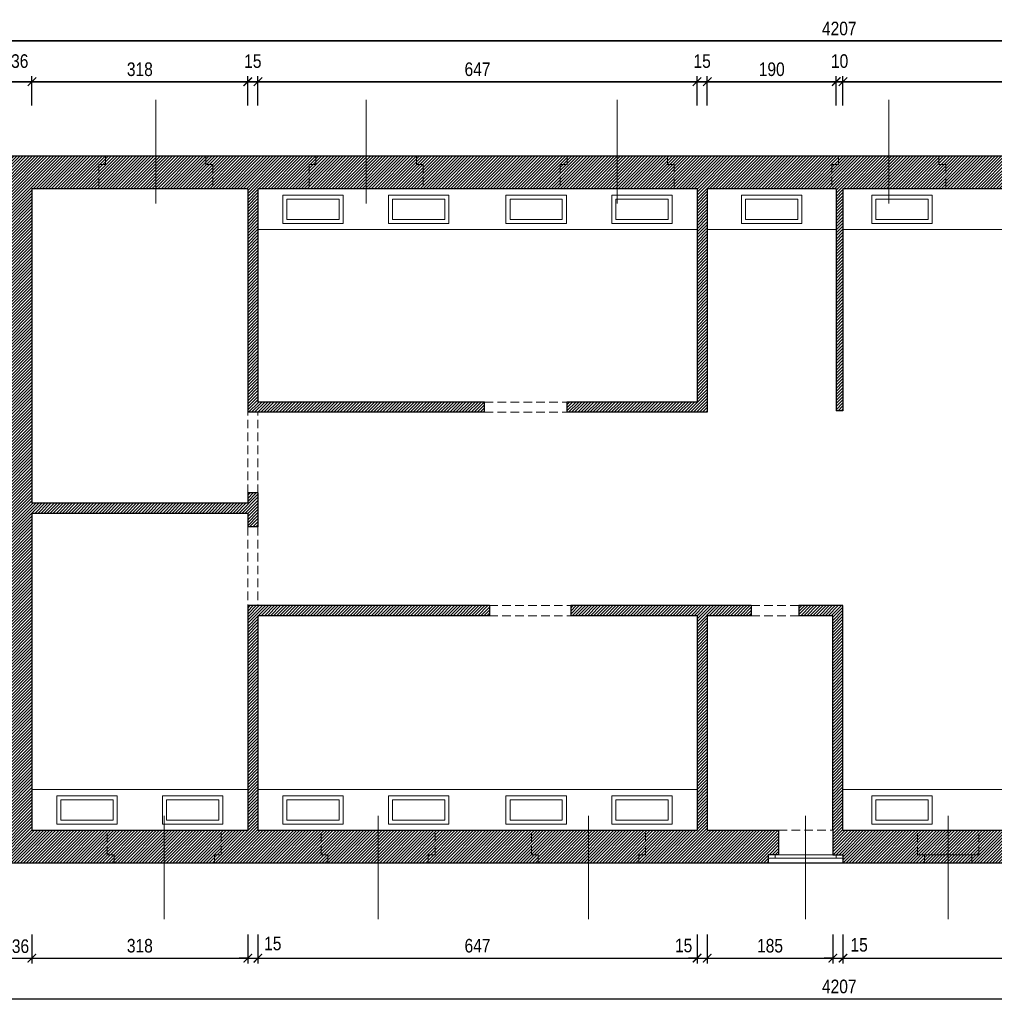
# Model space of a CAD drawing. Header units: millimetres. Extents: x -15547 to 792, y -5206 to 3515.
# Tile 12 of 16: x -4866 to -3430, y 1029 to 2480. Entities that reach past the tile are written whole.
import ezdxf

# ---------------------------------------------------------------- set-up
doc = ezdxf.new("R2010")
doc.units = ezdxf.units.MM
doc.linetypes.add('DASHED', pattern=[19.05, 12.7, -6.35])
doc.layers.get('Defpoints').update_dxf_attribs({"color": 11})
for name, color, linetype, lineweight in [('A_cienkie', 251, 'Continuous', 9), ('A_przerywane', 251, 'DASHED', 9), ('A_stolarka', 20, 'Continuous', 9), ('A_wymiary', 8, 'Continuous', 9), ('A_ściany mur', 2, 'Continuous', 30), ('A_ściany mur hatch', 67, 'Continuous', 5)]:
    doc.layers.add(name, color=color, linetype=linetype, lineweight=lineweight)
doc.styles.add('T2_100_cm', font='ARIALN.TTF', dxfattribs={"height": 20})
doc.dimstyles.new('1_100_cm', dxfattribs={"dimtxt": 20, "dimasz": 12.5, "dimexe": 8, "dimexo": 5, "dimgap": 8, "dimtad": 1, "dimdec": 1, "dimzin": 12, "dimdsep": 46, "dimtxsty": 'T2_100_cm', "dimblk1": 'ARCHTICK', "dimblk2": 'ARCHTICK', "dimsah": 1, "dimcen": 15, "dimdle": 8, "dimclrd": 256, "dimclre": 256, "dimclrt": 4, "dimadec": 0, "dimazin": 0, "dimtfac": 0.75, "dimtdec": 1, "dimtmove": 2, "dimatfit": 3, "dimldrblk": 'DOTSMALL', "dimfxl": 35, "dimfxlon": 1, "dimtvp": 0.75, "dimtolj": 1, "dimtzin": 12, "dimarcsym": 0})

# ---------------------------------------------------------------- blocks, each defined once
blk = doc.blocks.new('_ArchTick')
at = {"color": 0, "linetype": 'ByBlock', "const_width": 0.15}
blk.add_lwpolyline([(-0.5, -0.5), (0.5, 0.5)], dxfattribs=at)
blk = doc.blocks.new('*D12')
at = {"layer": 'A_wymiary', "lineweight": -2, "transparency": 16777216}
for p, q in [((-4883.8, 2353.2), (-4883.8, 2396.2)), ((-4847.8, 2353.2), (-4847.8, 2396.2)), ((-4891.8, 2388.2), (-4839.8, 2388.2))]:
    blk.add_line(p, q, dxfattribs=at)
at = {"layer": 'Defpoints', "color": 0, "transparency": 16777216}
for p in [(-4847.8, 2388.2), (-4883.8, 2230.2), (-4847.8, 2230.2)]:
    blk.add_point(p, dxfattribs=at)
at = {"layer": 'A_wymiary', "lineweight": -2, "transparency": 16777216, "xscale": 12.5, "yscale": 12.5, "zscale": 12.5, "rotation": 180}
blk.add_blockref('_ArchTick', (-4883.8, 2388.2), dxfattribs=at)
at = {"layer": 'A_wymiary', "lineweight": -2, "transparency": 16777216, "xscale": 12.5, "yscale": 12.5, "zscale": 12.5}
blk.add_blockref('_ArchTick', (-4847.8, 2388.2), dxfattribs=at)
at = {"layer": 'A_wymiary', "color": 4, "transparency": 16777216, "insert": (-4865.8, 2418.4), "char_height": 20, "attachment_point": 5, "style": 'T2_100_cm'}
blk.add_mtext('\\A1;36', dxfattribs=at)
blk = doc.blocks.new('_DotSmall')
at = {"color": 0, "linetype": 'ByBlock', "const_width": 0.5}
blk.add_lwpolyline([(-0.0625, 0, 1), (0.0625, 0, 1)], format="xyb", close=True, dxfattribs=at)
blk = doc.blocks.new('*D13')
at = {"layer": 'A_wymiary', "lineweight": -2, "transparency": 16777216}
for p, q in [((-4847.8, 2353.2), (-4847.8, 2396.2)), ((-4529.8, 2353.2), (-4529.8, 2396.2)), ((-4855.8, 2388.2), (-4521.8, 2388.2))]:
    blk.add_line(p, q, dxfattribs=at)
at = {"layer": 'Defpoints', "color": 0, "transparency": 16777216}
for p in [(-4529.8, 2388.2), (-4847.8, 2230.2), (-4529.8, 2230.2)]:
    blk.add_point(p, dxfattribs=at)
at = {"layer": 'A_wymiary', "lineweight": -2, "transparency": 16777216, "xscale": 12.5, "yscale": 12.5, "zscale": 12.5, "rotation": 180}
blk.add_blockref('_ArchTick', (-4847.8, 2388.2), dxfattribs=at)
at = {"layer": 'A_wymiary', "lineweight": -2, "transparency": 16777216, "xscale": 12.5, "yscale": 12.5, "zscale": 12.5}
blk.add_blockref('_ArchTick', (-4529.8, 2388.2), dxfattribs=at)
at = {"layer": 'A_wymiary', "color": 4, "transparency": 16777216, "insert": (-4688.8, 2406.4), "char_height": 20, "attachment_point": 5, "style": 'T2_100_cm'}
blk.add_mtext('\\A1;318', dxfattribs=at)
blk = doc.blocks.new('*D14')
at = {"layer": 'A_wymiary', "lineweight": -2, "transparency": 16777216}
for p, q in [((-4529.8, 2353.2), (-4529.8, 2396.2)), ((-4514.8, 2353.2), (-4514.8, 2396.2)), ((-4529.8, 2388.2), (-4542.3, 2388.2)), ((-4529.8, 2388.2), (-4514.8, 2388.2)), ((-4514.8, 2388.2), (-4502.3, 2388.2))]:
    blk.add_line(p, q, dxfattribs=at)
at = {"layer": 'Defpoints', "color": 0, "transparency": 16777216}
for p in [(-4514.8, 2388.2), (-4529.8, 2230.2), (-4514.8, 2230.2)]:
    blk.add_point(p, dxfattribs=at)
at = {"layer": 'A_wymiary', "lineweight": -2, "transparency": 16777216, "xscale": 12.5, "yscale": 12.5, "zscale": 12.5}
blk.add_blockref('_ArchTick', (-4529.8, 2388.2), dxfattribs=at)
at = {"layer": 'A_wymiary', "lineweight": -2, "transparency": 16777216, "xscale": 12.5, "yscale": 12.5, "zscale": 12.5, "rotation": 180}
blk.add_blockref('_ArchTick', (-4514.8, 2388.2), dxfattribs=at)
at = {"layer": 'A_wymiary', "color": 4, "transparency": 16777216, "insert": (-4522.3, 2418.4), "char_height": 20, "attachment_point": 5, "style": 'T2_100_cm'}
blk.add_mtext('\\A1;15', dxfattribs=at)
blk = doc.blocks.new('*D15')
at = {"layer": 'A_wymiary', "lineweight": -2, "transparency": 16777216}
for p, q in [((-4514.8, 2353.2), (-4514.8, 2396.2)), ((-3867.8, 2353.2), (-3867.8, 2396.2)), ((-4522.8, 2388.2), (-3859.8, 2388.2))]:
    blk.add_line(p, q, dxfattribs=at)
at = {"layer": 'Defpoints', "color": 0, "transparency": 16777216}
for p in [(-3867.8, 2388.2), (-4514.8, 2230.2), (-3867.8, 2230.2)]:
    blk.add_point(p, dxfattribs=at)
at = {"layer": 'A_wymiary', "lineweight": -2, "transparency": 16777216, "xscale": 12.5, "yscale": 12.5, "zscale": 12.5, "rotation": 180}
blk.add_blockref('_ArchTick', (-4514.8, 2388.2), dxfattribs=at)
at = {"layer": 'A_wymiary', "lineweight": -2, "transparency": 16777216, "xscale": 12.5, "yscale": 12.5, "zscale": 12.5}
blk.add_blockref('_ArchTick', (-3867.8, 2388.2), dxfattribs=at)
at = {"layer": 'A_wymiary', "color": 4, "transparency": 16777216, "insert": (-4191.3, 2406.4), "char_height": 20, "attachment_point": 5, "style": 'T2_100_cm'}
blk.add_mtext('\\A1;647', dxfattribs=at)
blk = doc.blocks.new('*D16')
at = {"layer": 'A_wymiary', "lineweight": -2, "transparency": 16777216}
for p, q in [((-3867.8, 2353.2), (-3867.8, 2396.2)), ((-3852.8, 2353.2), (-3852.8, 2396.2)), ((-3867.8, 2388.2), (-3880.3, 2388.2)), ((-3867.8, 2388.2), (-3852.8, 2388.2)), ((-3852.8, 2388.2), (-3840.3, 2388.2))]:
    blk.add_line(p, q, dxfattribs=at)
at = {"layer": 'Defpoints', "color": 0, "transparency": 16777216}
for p in [(-3852.8, 2388.2), (-3867.8, 2230.2), (-3852.8, 2230.2)]:
    blk.add_point(p, dxfattribs=at)
at = {"layer": 'A_wymiary', "lineweight": -2, "transparency": 16777216, "xscale": 12.5, "yscale": 12.5, "zscale": 12.5}
blk.add_blockref('_ArchTick', (-3867.8, 2388.2), dxfattribs=at)
at = {"layer": 'A_wymiary', "lineweight": -2, "transparency": 16777216, "xscale": 12.5, "yscale": 12.5, "zscale": 12.5, "rotation": 180}
blk.add_blockref('_ArchTick', (-3852.8, 2388.2), dxfattribs=at)
at = {"layer": 'A_wymiary', "color": 4, "transparency": 16777216, "insert": (-3860.3, 2418.4), "char_height": 20, "attachment_point": 5, "style": 'T2_100_cm'}
blk.add_mtext('\\A1;15', dxfattribs=at)
blk = doc.blocks.new('*D17')
at = {"layer": 'A_wymiary', "lineweight": -2, "transparency": 16777216}
for p, q in [((-3867.8, 2353.2), (-3867.8, 2396.2)), ((-3852.8, 2353.2), (-3852.8, 2396.2)), ((-3867.8, 2388.2), (-3880.3, 2388.2)), ((-3852.8, 2388.2), (-3867.8, 2388.2)), ((-3852.8, 2388.2), (-3840.3, 2388.2))]:
    blk.add_line(p, q, dxfattribs=at)
at = {"layer": 'Defpoints', "color": 0, "transparency": 16777216}
for p in [(-3867.8, 2388.2), (-3867.8, 2230.2), (-3852.8, 2230.2)]:
    blk.add_point(p, dxfattribs=at)
at = {"layer": 'A_wymiary', "lineweight": -2, "transparency": 16777216, "xscale": 12.5, "yscale": 12.5, "zscale": 12.5}
blk.add_blockref('_ArchTick', (-3867.8, 2388.2), dxfattribs=at)
at = {"layer": 'A_wymiary', "lineweight": -2, "transparency": 16777216, "xscale": 12.5, "yscale": 12.5, "zscale": 12.5, "rotation": 180}
blk.add_blockref('_ArchTick', (-3852.8, 2388.2), dxfattribs=at)
at = {"layer": 'A_wymiary', "color": 4, "transparency": 16777216, "insert": (-3860.3, 2418.4), "char_height": 20, "attachment_point": 5, "style": 'T2_100_cm'}
blk.add_mtext('\\A1;15', dxfattribs=at)
blk = doc.blocks.new('*D18')
at = {"layer": 'A_wymiary', "lineweight": -2, "transparency": 16777216}
for p, q in [((-3867.8, 2353.2), (-3867.8, 2396.2)), ((-3852.8, 2353.2), (-3852.8, 2396.2)), ((-3867.8, 2388.2), (-3880.3, 2388.2)), ((-3867.8, 2388.2), (-3852.8, 2388.2)), ((-3852.8, 2388.2), (-3840.3, 2388.2))]:
    blk.add_line(p, q, dxfattribs=at)
at = {"layer": 'Defpoints', "color": 0, "transparency": 16777216}
for p in [(-3852.8, 2388.2), (-3867.8, 2230.2), (-3852.8, 2230.2)]:
    blk.add_point(p, dxfattribs=at)
at = {"layer": 'A_wymiary', "lineweight": -2, "transparency": 16777216, "xscale": 12.5, "yscale": 12.5, "zscale": 12.5}
blk.add_blockref('_ArchTick', (-3867.8, 2388.2), dxfattribs=at)
at = {"layer": 'A_wymiary', "lineweight": -2, "transparency": 16777216, "xscale": 12.5, "yscale": 12.5, "zscale": 12.5, "rotation": 180}
blk.add_blockref('_ArchTick', (-3852.8, 2388.2), dxfattribs=at)
at = {"layer": 'A_wymiary', "color": 4, "transparency": 16777216, "insert": (-3860.3, 2418.4), "char_height": 20, "attachment_point": 5, "style": 'T2_100_cm'}
blk.add_mtext('\\A1;15', dxfattribs=at)
blk = doc.blocks.new('*D19')
at = {"layer": 'A_wymiary', "lineweight": -2, "transparency": 16777216}
for p, q in [((-3852.8, 2353.2), (-3852.8, 2396.2)), ((-3662.8, 2353.2), (-3662.8, 2396.2)), ((-3860.8, 2388.2), (-3654.8, 2388.2))]:
    blk.add_line(p, q, dxfattribs=at)
at = {"layer": 'Defpoints', "color": 0, "transparency": 16777216}
for p in [(-3662.8, 2388.2), (-3852.8, 2230.2), (-3662.8, 2230.2)]:
    blk.add_point(p, dxfattribs=at)
at = {"layer": 'A_wymiary', "lineweight": -2, "transparency": 16777216, "xscale": 12.5, "yscale": 12.5, "zscale": 12.5, "rotation": 180}
blk.add_blockref('_ArchTick', (-3852.8, 2388.2), dxfattribs=at)
at = {"layer": 'A_wymiary', "lineweight": -2, "transparency": 16777216, "xscale": 12.5, "yscale": 12.5, "zscale": 12.5}
blk.add_blockref('_ArchTick', (-3662.8, 2388.2), dxfattribs=at)
at = {"layer": 'A_wymiary', "color": 4, "transparency": 16777216, "insert": (-3757.8, 2406.4), "char_height": 20, "attachment_point": 5, "style": 'T2_100_cm'}
blk.add_mtext('\\A1;190', dxfattribs=at)
blk = doc.blocks.new('*D20')
at = {"layer": 'A_wymiary', "lineweight": -2, "transparency": 16777216}
for p, q in [((-3662.8, 2353.2), (-3662.8, 2396.2)), ((-3652.8, 2353.2), (-3652.8, 2396.2)), ((-3662.8, 2388.2), (-3675.3, 2388.2)), ((-3662.8, 2388.2), (-3652.8, 2388.2)), ((-3652.8, 2388.2), (-3640.3, 2388.2))]:
    blk.add_line(p, q, dxfattribs=at)
at = {"layer": 'Defpoints', "color": 0, "transparency": 16777216}
for p in [(-3652.8, 2388.2), (-3662.8, 2230.2), (-3652.8, 2230.2)]:
    blk.add_point(p, dxfattribs=at)
at = {"layer": 'A_wymiary', "lineweight": -2, "transparency": 16777216, "xscale": 12.5, "yscale": 12.5, "zscale": 12.5}
blk.add_blockref('_ArchTick', (-3662.8, 2388.2), dxfattribs=at)
at = {"layer": 'A_wymiary', "lineweight": -2, "transparency": 16777216, "xscale": 12.5, "yscale": 12.5, "zscale": 12.5, "rotation": 180}
blk.add_blockref('_ArchTick', (-3652.8, 2388.2), dxfattribs=at)
at = {"layer": 'A_wymiary', "color": 4, "transparency": 16777216, "insert": (-3657.8, 2418.4), "char_height": 20, "attachment_point": 5, "style": 'T2_100_cm'}
blk.add_mtext('\\A1;10', dxfattribs=at)
blk = doc.blocks.new('*D21')
at = {"layer": 'A_wymiary', "lineweight": -2, "transparency": 16777216}
for p, q in [((-3652.8, 2353.2), (-3652.8, 2396.2)), ((-3087.8, 2353.2), (-3087.8, 2396.2)), ((-3660.8, 2388.2), (-3079.8, 2388.2))]:
    blk.add_line(p, q, dxfattribs=at)
at = {"layer": 'Defpoints', "color": 0, "transparency": 16777216}
for p in [(-3087.8, 2388.2), (-3652.8, 2230.2), (-3087.8, 2230.2)]:
    blk.add_point(p, dxfattribs=at)
at = {"layer": 'A_wymiary', "lineweight": -2, "transparency": 16777216, "xscale": 12.5, "yscale": 12.5, "zscale": 12.5, "rotation": 180}
blk.add_blockref('_ArchTick', (-3652.8, 2388.2), dxfattribs=at)
at = {"layer": 'A_wymiary', "lineweight": -2, "transparency": 16777216, "xscale": 12.5, "yscale": 12.5, "zscale": 12.5}
blk.add_blockref('_ArchTick', (-3087.8, 2388.2), dxfattribs=at)
at = {"layer": 'A_wymiary', "color": 4, "transparency": 16777216, "insert": (-3370.3, 2406.4), "char_height": 20, "attachment_point": 5, "style": 'T2_100_cm'}
blk.add_mtext('\\A1;565', dxfattribs=at)
blk = doc.blocks.new('*D39')
at = {"layer": 'A_wymiary', "lineweight": -2, "transparency": 16777216}
for p, q in [((-4883.8, 1131.9), (-4883.8, 1088.9)), ((-4847.8, 1131.9), (-4847.8, 1088.9)), ((-4891.8, 1096.9), (-4839.8, 1096.9))]:
    blk.add_line(p, q, dxfattribs=at)
at = {"layer": 'Defpoints', "color": 0, "transparency": 16777216}
for p in [(-4883.8, 1257.1), (-4847.8, 1257.1), (-4847.8, 1096.9)]:
    blk.add_point(p, dxfattribs=at)
at = {"layer": 'A_wymiary', "lineweight": -2, "transparency": 16777216, "xscale": 12.5, "yscale": 12.5, "zscale": 12.5, "rotation": 180}
blk.add_blockref('_ArchTick', (-4883.8, 1096.9), dxfattribs=at)
at = {"layer": 'A_wymiary', "lineweight": -2, "transparency": 16777216, "xscale": 12.5, "yscale": 12.5, "zscale": 12.5}
blk.add_blockref('_ArchTick', (-4847.8, 1096.9), dxfattribs=at)
at = {"layer": 'A_wymiary', "color": 4, "transparency": 16777216, "insert": (-4864.7, 1114.4), "char_height": 20, "attachment_point": 5, "style": 'T2_100_cm'}
blk.add_mtext('\\A1;36', dxfattribs=at)
blk = doc.blocks.new('*D40')
at = {"layer": 'A_wymiary', "lineweight": -2, "transparency": 16777216}
for p, q in [((-4847.8, 1131.9), (-4847.8, 1088.9)), ((-4529.8, 1131.9), (-4529.8, 1088.9)), ((-4855.8, 1096.9), (-4521.8, 1096.9))]:
    blk.add_line(p, q, dxfattribs=at)
at = {"layer": 'Defpoints', "color": 0, "transparency": 16777216}
for p in [(-4847.8, 1257.1), (-4529.8, 1257.1), (-4529.8, 1096.9)]:
    blk.add_point(p, dxfattribs=at)
at = {"layer": 'A_wymiary', "lineweight": -2, "transparency": 16777216, "xscale": 12.5, "yscale": 12.5, "zscale": 12.5, "rotation": 180}
blk.add_blockref('_ArchTick', (-4847.8, 1096.9), dxfattribs=at)
at = {"layer": 'A_wymiary', "lineweight": -2, "transparency": 16777216, "xscale": 12.5, "yscale": 12.5, "zscale": 12.5}
blk.add_blockref('_ArchTick', (-4529.8, 1096.9), dxfattribs=at)
at = {"layer": 'A_wymiary', "color": 4, "transparency": 16777216, "insert": (-4688.8, 1115.1), "char_height": 20, "attachment_point": 5, "style": 'T2_100_cm'}
blk.add_mtext('\\A1;318', dxfattribs=at)
blk = doc.blocks.new('*D41')
at = {"layer": 'A_wymiary', "lineweight": -2, "transparency": 16777216}
for p, q in [((-4529.8, 1131.9), (-4529.8, 1088.9)), ((-4514.8, 1131.9), (-4514.8, 1088.9)), ((-4529.8, 1096.9), (-4542.3, 1096.9)), ((-4529.8, 1096.9), (-4514.8, 1096.9)), ((-4514.8, 1096.9), (-4502.3, 1096.9))]:
    blk.add_line(p, q, dxfattribs=at)
at = {"layer": 'Defpoints', "color": 0, "transparency": 16777216}
for p in [(-4529.8, 1257.1), (-4514.8, 1257.1), (-4514.8, 1096.9)]:
    blk.add_point(p, dxfattribs=at)
at = {"layer": 'A_wymiary', "lineweight": -2, "transparency": 16777216, "xscale": 12.5, "yscale": 12.5, "zscale": 12.5}
blk.add_blockref('_ArchTick', (-4529.8, 1096.9), dxfattribs=at)
at = {"layer": 'A_wymiary', "lineweight": -2, "transparency": 16777216, "xscale": 12.5, "yscale": 12.5, "zscale": 12.5, "rotation": 180}
blk.add_blockref('_ArchTick', (-4514.8, 1096.9), dxfattribs=at)
at = {"layer": 'A_wymiary', "color": 4, "transparency": 16777216, "insert": (-4492.9, 1118.4), "char_height": 20, "attachment_point": 5, "style": 'T2_100_cm'}
blk.add_mtext('\\A1;15', dxfattribs=at)
blk = doc.blocks.new('*D42')
at = {"layer": 'A_wymiary', "lineweight": -2, "transparency": 16777216}
for p, q in [((-4514.8, 1131.9), (-4514.8, 1088.9)), ((-3867.8, 1131.9), (-3867.8, 1088.9)), ((-4522.8, 1096.9), (-3859.8, 1096.9))]:
    blk.add_line(p, q, dxfattribs=at)
at = {"layer": 'Defpoints', "color": 0, "transparency": 16777216}
for p in [(-4514.8, 1257.1), (-3867.8, 1257.1), (-3867.8, 1096.9)]:
    blk.add_point(p, dxfattribs=at)
at = {"layer": 'A_wymiary', "lineweight": -2, "transparency": 16777216, "xscale": 12.5, "yscale": 12.5, "zscale": 12.5, "rotation": 180}
blk.add_blockref('_ArchTick', (-4514.8, 1096.9), dxfattribs=at)
at = {"layer": 'A_wymiary', "lineweight": -2, "transparency": 16777216, "xscale": 12.5, "yscale": 12.5, "zscale": 12.5}
blk.add_blockref('_ArchTick', (-3867.8, 1096.9), dxfattribs=at)
at = {"layer": 'A_wymiary', "color": 4, "transparency": 16777216, "insert": (-4191.3, 1115.1), "char_height": 20, "attachment_point": 5, "style": 'T2_100_cm'}
blk.add_mtext('\\A1;647', dxfattribs=at)
blk = doc.blocks.new('*D43')
at = {"layer": 'A_wymiary', "lineweight": -2, "transparency": 16777216}
for p, q in [((-3867.8, 1131.9), (-3867.8, 1088.9)), ((-3852.8, 1131.9), (-3852.8, 1088.9)), ((-3867.8, 1096.9), (-3880.3, 1096.9)), ((-3867.8, 1096.9), (-3852.8, 1096.9)), ((-3852.8, 1096.9), (-3840.3, 1096.9))]:
    blk.add_line(p, q, dxfattribs=at)
at = {"layer": 'Defpoints', "color": 0, "transparency": 16777216}
for p in [(-3867.8, 1257.1), (-3852.8, 1257.1), (-3852.8, 1096.9)]:
    blk.add_point(p, dxfattribs=at)
at = {"layer": 'A_wymiary', "lineweight": -2, "transparency": 16777216, "xscale": 12.5, "yscale": 12.5, "zscale": 12.5}
blk.add_blockref('_ArchTick', (-3867.8, 1096.9), dxfattribs=at)
at = {"layer": 'A_wymiary', "lineweight": -2, "transparency": 16777216, "xscale": 12.5, "yscale": 12.5, "zscale": 12.5, "rotation": 180}
blk.add_blockref('_ArchTick', (-3852.8, 1096.9), dxfattribs=at)
at = {"layer": 'A_wymiary', "color": 4, "transparency": 16777216, "insert": (-3887.6, 1115.4), "char_height": 20, "attachment_point": 5, "style": 'T2_100_cm'}
blk.add_mtext('\\A1;15', dxfattribs=at)
blk = doc.blocks.new('*D44')
at = {"layer": 'A_wymiary', "lineweight": -2, "transparency": 16777216}
for p, q in [((-3852.8, 1131.9), (-3852.8, 1088.9)), ((-3667.8, 1131.9), (-3667.8, 1088.9)), ((-3860.8, 1096.9), (-3659.8, 1096.9))]:
    blk.add_line(p, q, dxfattribs=at)
at = {"layer": 'Defpoints', "color": 0, "transparency": 16777216}
for p in [(-3852.8, 1257.1), (-3667.8, 1257.1), (-3667.8, 1096.9)]:
    blk.add_point(p, dxfattribs=at)
at = {"layer": 'A_wymiary', "lineweight": -2, "transparency": 16777216, "xscale": 12.5, "yscale": 12.5, "zscale": 12.5, "rotation": 180}
blk.add_blockref('_ArchTick', (-3852.8, 1096.9), dxfattribs=at)
at = {"layer": 'A_wymiary', "lineweight": -2, "transparency": 16777216, "xscale": 12.5, "yscale": 12.5, "zscale": 12.5}
blk.add_blockref('_ArchTick', (-3667.8, 1096.9), dxfattribs=at)
at = {"layer": 'A_wymiary', "color": 4, "transparency": 16777216, "insert": (-3760.3, 1115.1), "char_height": 20, "attachment_point": 5, "style": 'T2_100_cm'}
blk.add_mtext('\\A1;185', dxfattribs=at)
blk = doc.blocks.new('*D45')
at = {"layer": 'A_wymiary', "lineweight": -2, "transparency": 16777216}
for p, q in [((-3667.8, 1131.9), (-3667.8, 1088.9)), ((-3652.8, 1131.9), (-3652.8, 1088.9)), ((-3667.8, 1096.9), (-3680.3, 1096.9)), ((-3667.8, 1096.9), (-3652.8, 1096.9)), ((-3652.8, 1096.9), (-3640.3, 1096.9))]:
    blk.add_line(p, q, dxfattribs=at)
at = {"layer": 'Defpoints', "color": 0, "transparency": 16777216}
for p in [(-3667.8, 1257.1), (-3652.8, 1257.1), (-3652.8, 1096.9)]:
    blk.add_point(p, dxfattribs=at)
at = {"layer": 'A_wymiary', "lineweight": -2, "transparency": 16777216, "xscale": 12.5, "yscale": 12.5, "zscale": 12.5}
blk.add_blockref('_ArchTick', (-3667.8, 1096.9), dxfattribs=at)
at = {"layer": 'A_wymiary', "lineweight": -2, "transparency": 16777216, "xscale": 12.5, "yscale": 12.5, "zscale": 12.5, "rotation": 180}
blk.add_blockref('_ArchTick', (-3652.8, 1096.9), dxfattribs=at)
at = {"layer": 'A_wymiary', "color": 4, "transparency": 16777216, "insert": (-3629, 1116.4), "char_height": 20, "attachment_point": 5, "style": 'T2_100_cm'}
blk.add_mtext('\\A1;15', dxfattribs=at)
blk = doc.blocks.new('*D46')
at = {"layer": 'A_wymiary', "lineweight": -2, "transparency": 16777216}
for p, q in [((-3652.8, 1131.9), (-3652.8, 1088.9)), ((-3087.8, 1131.9), (-3087.8, 1088.9)), ((-3660.8, 1096.9), (-3079.8, 1096.9))]:
    blk.add_line(p, q, dxfattribs=at)
at = {"layer": 'Defpoints', "color": 0, "transparency": 16777216}
for p in [(-3652.8, 1257.1), (-3087.8, 1257.1), (-3087.8, 1096.9)]:
    blk.add_point(p, dxfattribs=at)
at = {"layer": 'A_wymiary', "lineweight": -2, "transparency": 16777216, "xscale": 12.5, "yscale": 12.5, "zscale": 12.5, "rotation": 180}
blk.add_blockref('_ArchTick', (-3652.8, 1096.9), dxfattribs=at)
at = {"layer": 'A_wymiary', "lineweight": -2, "transparency": 16777216, "xscale": 12.5, "yscale": 12.5, "zscale": 12.5}
blk.add_blockref('_ArchTick', (-3087.8, 1096.9), dxfattribs=at)
at = {"layer": 'A_wymiary', "color": 4, "transparency": 16777216, "insert": (-3370.3, 1115.1), "char_height": 20, "attachment_point": 5, "style": 'T2_100_cm'}
blk.add_mtext('\\A1;565', dxfattribs=at)
blk = doc.blocks.new('*D58')
at = {"layer": 'A_wymiary', "lineweight": -2, "transparency": 16777216}
for p, q in [((-5761.8, 2413.2), (-5761.8, 2456.2)), ((-1554.8, 2413.2), (-1554.8, 2456.2)), ((-5769.8, 2448.2), (-1546.8, 2448.2))]:
    blk.add_line(p, q, dxfattribs=at)
at = {"layer": 'Defpoints', "color": 0, "transparency": 16777216}
for p in [(-1554.8, 2448.2), (-5761.8, 2255.6), (-1554.8, 2255.6)]:
    blk.add_point(p, dxfattribs=at)
at = {"layer": 'A_wymiary', "lineweight": -2, "transparency": 16777216, "xscale": 12.5, "yscale": 12.5, "zscale": 12.5, "rotation": 180}
blk.add_blockref('_ArchTick', (-5761.8, 2448.2), dxfattribs=at)
at = {"layer": 'A_wymiary', "lineweight": -2, "transparency": 16777216, "xscale": 12.5, "yscale": 12.5, "zscale": 12.5}
blk.add_blockref('_ArchTick', (-1554.8, 2448.2), dxfattribs=at)
at = {"layer": 'A_wymiary', "color": 4, "transparency": 16777216, "insert": (-3658.3, 2466.4), "char_height": 20, "attachment_point": 5, "style": 'T2_100_cm'}
blk.add_mtext('\\A1;4207', dxfattribs=at)
blk = doc.blocks.new('*D66')
at = {"layer": 'A_wymiary', "lineweight": -2, "transparency": 16777216}
for p, q in [((-5761.8, 1071.9), (-5761.8, 1028.9)), ((-1554.8, 1071.9), (-1554.8, 1028.9)), ((-5769.8, 1036.9), (-1546.8, 1036.9))]:
    blk.add_line(p, q, dxfattribs=at)
at = {"layer": 'Defpoints', "color": 0, "transparency": 16777216}
for p in [(-5761.8, 1237.2), (-1554.8, 1237.2), (-1554.8, 1036.9)]:
    blk.add_point(p, dxfattribs=at)
at = {"layer": 'A_wymiary', "lineweight": -2, "transparency": 16777216, "xscale": 12.5, "yscale": 12.5, "zscale": 12.5, "rotation": 180}
blk.add_blockref('_ArchTick', (-5761.8, 1036.9), dxfattribs=at)
at = {"layer": 'A_wymiary', "lineweight": -2, "transparency": 16777216, "xscale": 12.5, "yscale": 12.5, "zscale": 12.5}
blk.add_blockref('_ArchTick', (-1554.8, 1036.9), dxfattribs=at)
at = {"layer": 'A_wymiary', "color": 4, "transparency": 16777216, "insert": (-3658.3, 1055.1), "char_height": 20, "attachment_point": 5, "style": 'T2_100_cm'}
blk.add_mtext('\\A1;4207', dxfattribs=at)

msp = doc.modelspace()

# ---------------------------------------------------------------- hatches: boundary and pattern name
at = {"layer": 'A_ściany mur hatch'}
h = msp.add_hatch(dxfattribs=at)
h.set_pattern_fill('ANSI31', color=256, style=0)
h.paths.add_polyline_path([(-3747.85, 1285.23), (-3852.85, 1285.23), (-3852.85, 1601.23), (-3787.85, 1601.23), (-3787.85, 1616.23), (-4053.85, 1616.23), (-4053.85, 1601.23), (-3867.85, 1601.23), (-3867.85, 1285.23), (-4514.85, 1285.23), (-4514.85, 1601.23), (-4173.85, 1601.23), (-4173.85, 1616.23), (-4514.85, 1616.23), (-4529.85, 1616.23), (-4529.85, 1285.23), (-4847.85, 1285.23), (-4847.85, 1752.23), (-4529.85, 1752.23), (-4529.85, 1732.23), (-4514.85, 1732.23), (-4514.85, 1782.23), (-4529.85, 1782.23), (-4529.85, 1767.23), (-4847.85, 1767.23), (-4847.85, 2230.23), (-4529.85, 2230.23), (-4529.85, 1901.23), (-4180.85, 1901.23), (-4180.85, 1916.23), (-4514.85, 1916.23), (-4514.85, 2230.23), (-3867.85, 2230.23), (-3867.85, 1916.23), (-4059.85, 1916.23), (-4059.85, 1901.23), (-3852.85, 1901.23), (-3852.85, 2230.23), (-3662.85, 2230.23), (-3662.85, 1903.23), (-3652.85, 1903.23), (-3652.85, 2230.23), (-3087.85, 2230.23), (-3087.85, 1903.23), (-2753.85, 1903.23), (-2753.85, 1850.23), (-2725.85, 1850.23), (-2725.85, 1952.23), (-2717.85, 1952.23), (-2717.85, 1991.23), (-2753.85, 1991.23), (-2753.85, 1918.23), (-3072.85, 1918.23), (-3072.85, 2230.23), (-2753.85, 2230.23), (-2753.85, 2071.23), (-2717.85, 2071.23), (-2717.85, 2120.23), (-2717.85, 2230.23), (-2457.85, 2230.23), (-2457.85, 2024.23), (-2457.85, 1952.23), (-2449.85, 1952.23), (-2449.85, 1850.23), (-2421.85, 1850.23), (-2421.85, 2226.23), (-2389.85, 2226.23), (-2389.85, 2266.23), (-2379.85, 2266.23), (-2379.85, 2278.23), (-5761.85, 2278.23), (-5761.85, 1847.73), (-5713.85, 1847.73), (-5713.85, 2230.23), (-5497.85, 2230.23), (-5497.85, 1847.73), (-5461.85, 1847.73), (-5461.85, 2230.23), (-5274.85, 2230.23), (-5274.85, 1901.23), (-5263.85, 1901.23), (-5263.85, 2230.23), (-4883.85, 2230.23), (-4883.85, 1285.23), (-5253.85, 1285.23), (-5253.85, 1618.23), (-5461.85, 1618.23), (-5461.85, 1667.73), (-5497.85, 1667.73), (-5497.85, 1479.23), (-5461.85, 1479.23), (-5461.85, 1606.23), (-5265.85, 1606.23), (-5265.85, 1387.23), (-5461.85, 1387.23), (-5461.85, 1399.23), (-5497.85, 1399.23), (-5497.85, 1360.23), (-5461.85, 1360.23), (-5461.85, 1375.23), (-5265.85, 1375.23), (-5265.85, 1285.23), (-5461.85, 1285.23), (-5461.85, 1300.23), (-5497.85, 1300.23), (-5497.85, 1285.23), (-5713.85, 1285.23), (-5713.85, 1667.73), (-5761.85, 1667.73), (-5761.85, 1237.23), (-3762.85, 1237.23), (-3762.85, 1249.23), (-3747.85, 1249.23)])
h.paths.add_polyline_path([(-2677.85, 1285.23), (-2717.85, 1285.23), (-2717.85, 1369.23), (-2753.85, 1369.23), (-2753.85, 1285.23), (-3072.85, 1285.23), (-3072.85, 1601.23), (-2989.85, 1601.23), (-2989.85, 1616.23), (-3087.85, 1616.23), (-3087.85, 1285.23), (-3652.85, 1285.23), (-3652.85, 1616.23), (-3717.85, 1616.23), (-3717.85, 1601.23), (-3667.85, 1601.23), (-3667.85, 1285.23), (-3667.85, 1249.23), (-3652.85, 1249.23), (-3652.85, 1237.23), (-2677.85, 1237.23)], flags=17)
h.paths.add_polyline_path([(-2725.85, 1670.23), (-2753.85, 1670.23), (-2753.85, 1616.23), (-2904.85, 1616.23), (-2904.85, 1601.23), (-2753.85, 1601.23), (-2753.85, 1429.23), (-2717.85, 1429.23), (-2717.85, 1513.23), (-2725.85, 1513.23)], flags=17)
h.paths.add_polyline_path([(-2421.35, 1285.23), (-2421.85, 1285.23), (-2421.85, 1594.23), (-2302.85, 1594.23), (-2302.85, 1285.23), (-2331.35, 1285.23), (-2331.35, 1237.23), (-2201.85, 1237.23), (-2201.85, 1249.23), (-2211.85, 1249.23), (-2211.85, 1285.23), (-2290.85, 1285.23), (-2290.85, 1594.23), (-2155.85, 1594.23), (-2155.85, 1636.23), (-2421.85, 1636.23), (-2421.85, 1670.23), (-2449.85, 1670.23), (-2449.85, 1513.23), (-2457.85, 1513.23), (-2457.85, 1285.23), (-2497.85, 1285.23), (-2497.85, 1237.23), (-2421.35, 1237.23)])
h.paths.add_polyline_path([(-1982.85, 1285.23), (-2078.85, 1285.23), (-2078.85, 1249.23), (-2088.85, 1249.23), (-2088.85, 1237.23), (-1972.85, 1237.23), (-1972.85, 1249.23), (-1982.85, 1249.23)])
h.paths.add_polyline_path([(-1726.35, 1285.23), (-1754.85, 1285.23), (-1754.85, 1399.73), (-1766.85, 1399.73), (-1766.85, 1285.23), (-1849.85, 1285.23), (-1849.85, 1249.23), (-1859.85, 1249.23), (-1859.85, 1237.23), (-1716.35, 1237.23), (-1716.35, 1249.23), (-1726.35, 1249.23)], flags=17)
h.paths.add_polyline_path([(-1554.85, 1706.23), (-1566.85, 1706.23), (-1566.85, 1696.23), (-1602.85, 1696.23), (-1602.85, 1636.23), (-2055.85, 1636.23), (-2055.85, 1594.23), (-1766.85, 1594.23), (-1766.85, 1479.73), (-1754.85, 1479.73), (-1754.85, 1594.23), (-1602.85, 1594.23), (-1602.85, 1285.23), (-1636.35, 1285.23), (-1636.35, 1249.23), (-1646.35, 1249.23), (-1646.35, 1237.23), (-1554.85, 1237.23)])
h.paths.add_polyline_path([(-1554.85, 1982.23), (-1566.85, 1982.23), (-1566.85, 1972.23), (-1602.85, 1972.23), (-1602.85, 1884.23), (-1566.85, 1884.23), (-1566.85, 1874.23), (-1554.85, 1874.23)])
h.paths.add_polyline_path([(-1554.85, 2278.23), (-1722.85, 2278.23), (-1722.85, 2266.23), (-1712.85, 2266.23), (-1712.85, 2226.23), (-1602.85, 2226.23), (-1602.85, 2160.23), (-1566.85, 2160.23), (-1566.85, 2150.23), (-1554.85, 2150.23)])
h.paths.add_polyline_path([(-1901.85, 2266.23), (-1891.85, 2266.23), (-1891.85, 2278.23), (-1966.85, 2278.23), (-1966.85, 2266.23), (-1956.85, 2266.23), (-1956.85, 2226.23), (-1901.85, 2226.23)])
h.paths.add_polyline_path([(-2145.85, 2266.23), (-2135.85, 2266.23), (-2135.85, 2278.23), (-2210.85, 2278.23), (-2210.85, 2266.23), (-2200.85, 2266.23), (-2200.85, 2226.23), (-2145.85, 2226.23)])

# ---------------------------------------------------------------- linework, layer by layer
at = {"layer": 'A_cienkie'}
for points in [[(-4478.35, 2179.23), (-4389.35, 2179.23), (-4389.35, 2221.23), (-4478.35, 2221.23)], [(-4233.35, 2179.23), (-4322.35, 2179.23), (-4322.35, 2221.23), (-4233.35, 2221.23)], [(-4149.35, 2179.23), (-4060.35, 2179.23), (-4060.35, 2221.23), (-4149.35, 2221.23)], [(-3904.35, 2179.23), (-3993.35, 2179.23), (-3993.35, 2221.23), (-3904.35, 2221.23)], [(-3713.35, 2179.23), (-3802.35, 2179.23), (-3802.35, 2221.23), (-3713.35, 2221.23)], [(-3610.35, 2179.23), (-3521.35, 2179.23), (-3521.35, 2221.23), (-3610.35, 2221.23)], [(-4472.35, 2185.23), (-4395.35, 2185.23), (-4395.35, 2215.23), (-4472.35, 2215.23)], [(-4239.35, 2185.23), (-4316.35, 2185.23), (-4316.35, 2215.23), (-4239.35, 2215.23)], [(-4143.35, 2185.23), (-4066.35, 2185.23), (-4066.35, 2215.23), (-4143.35, 2215.23)], [(-3910.35, 2185.23), (-3987.35, 2185.23), (-3987.35, 2215.23), (-3910.35, 2215.23)], [(-3719.35, 2185.23), (-3796.35, 2185.23), (-3796.35, 2215.23), (-3719.35, 2215.23)], [(-3604.35, 2185.23), (-3527.35, 2185.23), (-3527.35, 2215.23), (-3604.35, 2215.23)], [(-4811.35, 1336.23), (-4722.35, 1336.23), (-4722.35, 1294.23), (-4811.35, 1294.23)], [(-4566.35, 1336.23), (-4655.35, 1336.23), (-4655.35, 1294.23), (-4566.35, 1294.23)], [(-4478.35, 1336.23), (-4389.35, 1336.23), (-4389.35, 1294.23), (-4478.35, 1294.23)], [(-4233.35, 1336.23), (-4322.35, 1336.23), (-4322.35, 1294.23), (-4233.35, 1294.23)], [(-4149.35, 1336.23), (-4060.35, 1336.23), (-4060.35, 1294.23), (-4149.35, 1294.23)], [(-3904.35, 1336.23), (-3993.35, 1336.23), (-3993.35, 1294.23), (-3904.35, 1294.23)], [(-3610.35, 1336.23), (-3521.35, 1336.23), (-3521.35, 1294.23), (-3610.35, 1294.23)], [(-4805.35, 1330.23), (-4728.35, 1330.23), (-4728.35, 1300.23), (-4805.35, 1300.23)], [(-4572.35, 1330.23), (-4649.35, 1330.23), (-4649.35, 1300.23), (-4572.35, 1300.23)], [(-4472.35, 1330.23), (-4395.35, 1330.23), (-4395.35, 1300.23), (-4472.35, 1300.23)], [(-4239.35, 1330.23), (-4316.35, 1330.23), (-4316.35, 1300.23), (-4239.35, 1300.23)], [(-4143.35, 1330.23), (-4066.35, 1330.23), (-4066.35, 1300.23), (-4143.35, 1300.23)], [(-3910.35, 1330.23), (-3987.35, 1330.23), (-3987.35, 1300.23), (-3910.35, 1300.23)], [(-3604.35, 1330.23), (-3527.35, 1330.23), (-3527.35, 1300.23), (-3604.35, 1300.23)]]:
    msp.add_lwpolyline(points, close=True, dxfattribs=at)
for points in [[(-4514.85, 2170.23), (-3867.85, 2170.23)], [(-3852.85, 2170.23), (-3662.85, 2170.23)], [(-3652.85, 2170.23), (-3087.85, 2170.23)], [(-4847.85, 1345.23), (-4529.85, 1345.23)], [(-4514.85, 1345.23), (-3867.85, 1345.23)], [(-3652.85, 1345.23), (-3087.85, 1345.23)]]:
    msp.add_lwpolyline(points, dxfattribs=at)
at = {"layer": 'A_przerywane'}
for points in [[(-4739.35, 2278.23), (-4739.35, 2266.23), (-4749.35, 2266.23), (-4749.35, 2230.23)], [(-4591.35, 2278.23), (-4591.35, 2266.23), (-4581.35, 2266.23), (-4581.35, 2230.23)], [(-4429.35, 2278.23), (-4429.35, 2266.23), (-4439.35, 2266.23), (-4439.35, 2230.23)], [(-4281.35, 2278.23), (-4281.35, 2266.23), (-4271.35, 2266.23), (-4271.35, 2230.23)], [(-4059.35, 2278.23), (-4059.35, 2266.23), (-4069.35, 2266.23), (-4069.35, 2230.23)], [(-3911.35, 2278.23), (-3911.35, 2266.23), (-3901.35, 2266.23), (-3901.35, 2230.23)], [(-3659.35, 2278.23), (-3659.35, 2266.23), (-3669.35, 2266.23), (-3669.35, 2230.23)], [(-3511.35, 2278.23), (-3511.35, 2266.23), (-3501.35, 2266.23), (-3501.35, 2230.23)], [(-4180.85, 1916.23), (-4059.85, 1916.23)], [(-4529.85, 1782.23), (-4529.85, 1901.23)], [(-4514.85, 1782.23), (-4514.85, 1901.23)], [(-4180.85, 1901.23), (-4059.85, 1901.23)], [(-4529.85, 1732.23), (-4529.85, 1616.23)], [(-4514.85, 1732.23), (-4514.85, 1616.23)], [(-4173.85, 1616.23), (-4053.85, 1616.23)], [(-3787.85, 1616.23), (-3717.85, 1616.23)], [(-4173.85, 1601.23), (-4053.85, 1601.23)], [(-3787.85, 1601.23), (-3717.85, 1601.23)], [(-4726.85, 1237.23), (-4726.85, 1249.23), (-4736.85, 1249.23), (-4736.85, 1285.23)], [(-4578.85, 1237.23), (-4578.85, 1249.23), (-4568.85, 1249.23), (-4568.85, 1285.23)], [(-4411.85, 1237.23), (-4411.85, 1249.23), (-4421.85, 1249.23), (-4421.85, 1285.23)], [(-4263.85, 1237.23), (-4263.85, 1249.23), (-4253.85, 1249.23), (-4253.85, 1285.23)], [(-4101.85, 1237.23), (-4101.85, 1249.23), (-4111.85, 1249.23), (-4111.85, 1285.23)], [(-3953.85, 1237.23), (-3953.85, 1249.23), (-3943.85, 1249.23), (-3943.85, 1285.23)], [(-3747.85, 1285.23), (-3667.85, 1285.23)], [(-3532.85, 1237.23), (-3532.85, 1249.23), (-3542.85, 1249.23), (-3542.85, 1285.23)], [(-3462.85, 1237.23), (-3462.85, 1249.23), (-3452.85, 1249.23), (-3452.85, 1285.23)], [(-3762.85, 1237.23), (-3652.85, 1237.23)]]:
    msp.add_lwpolyline(points, dxfattribs=at)
at = {"layer": 'A_stolarka'}
for points in [[(-4665.35, 2208.71), (-4665.35, 2361.36)], [(-4355.35, 2208.71), (-4355.35, 2361.36)], [(-3985.35, 2208.71), (-3985.35, 2361.36)], [(-3585.35, 2208.71), (-3585.35, 2361.36)], [(-4652.85, 1306.74), (-4652.85, 1154.09)], [(-4337.85, 1306.74), (-4337.85, 1154.09)], [(-4027.85, 1306.74), (-4027.85, 1154.09)], [(-3707.85, 1306.74), (-3707.85, 1154.09)], [(-3497.85, 1306.74), (-3497.85, 1154.09)], [(-3752.85, 1249.23), (-3662.85, 1249.23)], [(-3542.85, 1249.23), (-3452.85, 1249.23)], [(-3752.85, 1244.23), (-3662.85, 1244.23)]]:
    msp.add_lwpolyline(points, dxfattribs=at)
for points in [[(-3762.85, 1244.23), (-3752.85, 1244.23), (-3752.85, 1249.23), (-3762.85, 1249.23)], [(-3662.85, 1244.23), (-3652.85, 1244.23), (-3652.85, 1249.23), (-3662.85, 1249.23)]]:
    msp.add_lwpolyline(points, close=True, dxfattribs=at)
at = {"layer": 'A_ściany mur'}
for points in [[(-2379.85, 2278.23), (-5761.85, 2278.23), (-5761.85, 1847.73)], [(-4847.85, 2230.23), (-4847.85, 1767.23)], [(-4529.85, 2230.23), (-4847.85, 2230.23)], [(-4529.85, 2230.23), (-4529.85, 1901.23)], [(-4514.85, 2230.23), (-4514.85, 1916.23)], [(-3867.85, 2230.23), (-4514.85, 2230.23)], [(-3867.85, 2230.23), (-3867.85, 1916.23), (-4059.85, 1916.23)], [(-3852.85, 2230.23), (-3852.85, 1901.23), (-4059.85, 1901.23)], [(-3662.85, 2230.23), (-3852.85, 2230.23)], [(-3662.85, 2230.23), (-3662.85, 1903.23)], [(-3652.85, 2230.23), (-3652.85, 1903.23)], [(-3087.85, 2230.23), (-3652.85, 2230.23)], [(-4180.85, 1916.23), (-4514.85, 1916.23)], [(-4180.85, 1901.23), (-4180.85, 1916.23)], [(-4059.85, 1916.23), (-4059.85, 1901.23)], [(-4180.85, 1901.23), (-4529.85, 1901.23)], [(-3652.85, 1903.23), (-3662.85, 1903.23)], [(-4514.85, 1782.23), (-4529.85, 1782.23)], [(-4529.85, 1782.23), (-4529.85, 1767.23)], [(-4514.85, 1782.23), (-4514.85, 1732.23)], [(-4529.85, 1767.23), (-4847.85, 1767.23)], [(-4529.85, 1752.23), (-4847.85, 1752.23)], [(-4847.85, 1752.23), (-4847.85, 1285.23)], [(-4529.85, 1752.23), (-4529.85, 1732.23)], [(-4514.85, 1732.23), (-4529.85, 1732.23)], [(-5761.85, 1667.73), (-5761.85, 1237.23), (-3762.85, 1237.23)], [(-4514.85, 1616.23), (-4529.85, 1616.23)], [(-4529.85, 1616.23), (-4529.85, 1285.23)], [(-4173.85, 1616.23), (-4514.85, 1616.23)], [(-4173.85, 1616.23), (-4173.85, 1601.23)], [(-4053.85, 1616.23), (-4053.85, 1601.23)], [(-3787.85, 1616.23), (-4053.85, 1616.23)], [(-3787.85, 1616.23), (-3787.85, 1601.23)], [(-3652.85, 1285.23), (-3652.85, 1616.23), (-3717.85, 1616.23)], [(-3717.85, 1616.23), (-3717.85, 1601.23)], [(-4173.85, 1601.23), (-4514.85, 1601.23)], [(-4514.85, 1601.23), (-4514.85, 1285.23)], [(-3867.85, 1601.23), (-4053.85, 1601.23)], [(-3867.85, 1601.23), (-3867.85, 1285.23)], [(-3852.85, 1601.23), (-3852.85, 1285.23)], [(-3787.85, 1601.23), (-3852.85, 1601.23)], [(-3667.85, 1285.23), (-3667.85, 1601.23), (-3717.85, 1601.23)], [(-4847.85, 1285.23), (-4529.85, 1285.23)], [(-4514.85, 1285.23), (-3867.85, 1285.23)], [(-3852.85, 1285.23), (-3747.85, 1285.23)], [(-3747.85, 1285.23), (-3747.85, 1249.23)], [(-3667.85, 1285.23), (-3667.85, 1249.23)], [(-3652.85, 1285.23), (-3087.85, 1285.23)], [(-3747.85, 1249.23), (-3762.85, 1249.23), (-3762.85, 1237.23)], [(-3667.85, 1249.23), (-3652.85, 1249.23), (-3652.85, 1237.23)], [(-3652.85, 1237.23), (-2677.85, 1237.23)]]:
    msp.add_lwpolyline(points, dxfattribs=at)
at = {"layer": 'Defpoints'}
for points in [[(-5931.8, 1036.9), (-1384.9, 1036.9), (-1384.9, 2448.18), (-5931.8, 2448.18)], [(-5871.8, 1096.9), (-1444.9, 1096.9), (-1444.9, 2388.18), (-5871.8, 2388.18)], [(-5761.85, 1237.23), (-1554.85, 1237.23), (-1554.85, 2278.23), (-5761.85, 2278.23)]]:
    msp.add_lwpolyline(points, close=True, dxfattribs=at)

# ---------------------------------------------------------------- dimensions: what is measured, and where the dimension line sits
at = {"layer": 'A_wymiary'}
for base, p1, p2, picture, middle in [((-1554.85, 2448.18), (-5761.85, 2255.58), (-1554.85, 2255.58), '*D58', (-3658.35, 2466.39)), ((-4529.85, 1096.9), (-4847.85, 1257.14), (-4529.85, 1257.14), '*D40', (-4688.85, 1115.11)), ((-3867.85, 1096.9), (-4514.85, 1257.14), (-3867.85, 1257.14), '*D42', (-4191.35, 1115.11)), ((-3667.85, 1096.9), (-3852.85, 1257.14), (-3667.85, 1257.14), '*D44', (-3760.35, 1115.11)), ((-3087.85, 1096.9), (-3652.85, 1257.14), (-3087.85, 1257.14), '*D46', (-3370.35, 1115.11)), ((-1554.85, 1036.9), (-5761.85, 1237.23), (-1554.85, 1237.23), '*D66', (-3658.35, 1055.11))]:
    dim = msp.add_linear_dim(base=base, p1=p1, p2=p2, dimstyle='1_100_cm', dxfattribs=at)
    dim.commit()
    dim.dimension.update_dxf_attribs({"geometry": picture, "text_midpoint": middle})
for base, p1, p2, picture, middle in [((-4847.85, 2388.18), (-4883.85, 2230.23), (-4847.85, 2230.23), '*D12', (-4865.85, 2418.39)), ((-4514.85, 2388.18), (-4529.85, 2230.23), (-4514.85, 2230.23), '*D14', (-4522.35, 2418.39)), ((-3852.85, 2388.18), (-3867.85, 2230.23), (-3852.85, 2230.23), '*D16', (-3860.35, 2418.39)), ((-3867.85, 2388.18), (-3852.85, 2230.23), (-3867.85, 2230.23), '*D17', (-3860.35, 2418.39)), ((-3852.85, 2388.18), (-3867.85, 2230.23), (-3852.85, 2230.23), '*D18', (-3860.35, 2418.39)), ((-3652.85, 2388.18), (-3662.85, 2230.23), (-3652.85, 2230.23), '*D20', (-3657.85, 2418.39)), ((-4529.85, 2388.18), (-4847.85, 2230.23), (-4529.85, 2230.23), '*D13', (-4688.85, 2406.39)), ((-3867.85, 2388.18), (-4514.85, 2230.23), (-3867.85, 2230.23), '*D15', (-4191.35, 2406.39)), ((-3662.85, 2388.18), (-3852.85, 2230.23), (-3662.85, 2230.23), '*D19', (-3757.85, 2406.39)), ((-3087.85, 2388.18), (-3652.85, 2230.23), (-3087.85, 2230.23), '*D21', (-3370.35, 2406.39))]:
    dim = msp.add_linear_dim(base=base, p1=p1, p2=p2, angle=180, dimstyle='1_100_cm', dxfattribs=at)
    dim.commit()
    dim.dimension.update_dxf_attribs({"geometry": picture, "text_midpoint": middle})
for base, p1, p2, picture, middle in [((-4847.85, 1096.9), (-4883.85, 1257.14), (-4847.85, 1257.14), '*D39', (-4864.65, 1114.4)), ((-4514.85, 1096.9), (-4529.85, 1257.14), (-4514.85, 1257.14), '*D41', (-4492.9, 1118.4)), ((-3852.85, 1096.9), (-3867.85, 1257.14), (-3852.85, 1257.14), '*D43', (-3887.61, 1115.44)), ((-3652.85, 1096.9), (-3667.85, 1257.14), (-3652.85, 1257.14), '*D45', (-3629.03, 1116.37))]:
    dim = msp.add_linear_dim(base=base, p1=p1, p2=p2, dimstyle='1_100_cm', dxfattribs=at)
    dim.commit()
    dim.dimension.update_dxf_attribs({"geometry": picture, "text_midpoint": middle, "dimtype": 160})

doc.saveas('drawing.dxf')
